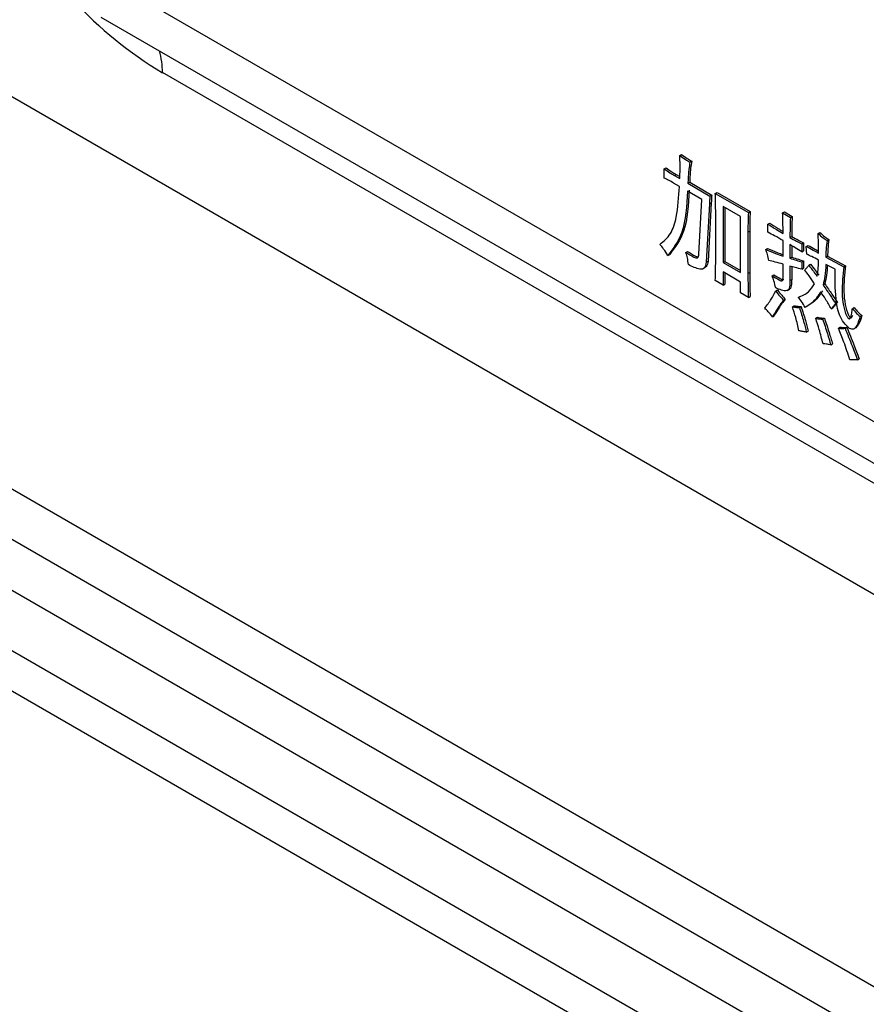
# Model space of a CAD drawing. Header units: millimetres. Extents: x 16386 to 23226, y -7201 to -2390.
# Tile 39 of 94: x 20718 to 20753, y -4549 to -4509. Entities that reach past the tile are written whole.
import ezdxf
from ezdxf import colors
from ezdxf.entities.mleader import LeaderData, LeaderLine
from ezdxf.math import Vec2, Vec3

# ---------------------------------------------------------------- set-up
doc = ezdxf.new("R2010")
doc.units = ezdxf.units.MM
doc.layers.get('0').update_dxf_attribs({"linetype": 'CONTINUOUS'})
doc.layers.add('7标注层', color=4, linetype='CONTINUOUS')
doc.styles.add('标准', font='仿宋GB2312_0.shx', dxfattribs={"width": 0.667})

msp = doc.modelspace()

# ---------------------------------------------------------------- linework, layer by layer
at = {"color": 7, "linetype": 'Continuous', "lineweight": 25}
for p, q in [((20831.538, -4593.679), (20676.488, -4504.171)), ((20831.538, -4595.721), (20674.72, -4505.191)), ((20672.951, -4506.212), (20958.513, -4671.064)), ((20720.522, -4506.679), (20785.08, -4543.948)), ((20670.83, -4507.437), (20831.538, -4600.212)), ((20669.257, -4508.162), (20769.727, -4566.162)), ((20721.558, -4508.969), (20786.116, -4546.237)), ((20712.744, -4509.181), (20972.088, -4658.897)), ((20788.615, -4548.49), (20724.058, -4511.221)), ((20745.025, -4514.579), (20745.096, -4514.539)), ((20745.439, -4514.856), (20745.51, -4514.815)), ((20744.397, -4515.114), (20744.468, -4515.073)), ((20744.397, -4515.496), (20744.397, -4515.114)), ((20744.81, -4515.391), (20744.881, -4515.35)), ((20744.881, -4515.35), (20745.028, -4515.435)), ((20745.009, -4515.83), (20744.777, -4515.697)), ((20744.81, -4515.391), (20745.025, -4515.515)), ((20745.356, -4515.706), (20745.427, -4515.665)), ((20745.356, -4515.706), (20746.249, -4516.222)), ((20745.427, -4515.665), (20746.32, -4516.181)), ((20745.919, -4516.356), (20745.34, -4516.021)), ((20746.464, -4516.117), (20746.535, -4516.076)), ((20746.464, -4516.117), (20747.804, -4516.89)), ((20746.535, -4516.076), (20747.875, -4516.849)), ((20745.803, -4518.581), (20745.919, -4516.356)), ((20746.233, -4516.537), (20746.101, -4518.906)), ((20746.304, -4516.496), (20746.171, -4518.865)), ((20746.233, -4516.537), (20746.304, -4516.496)), ((20746.249, -4516.222), (20746.32, -4516.181)), ((20746.481, -4518.877), (20746.481, -4516.929)), ((20747.49, -4517.053), (20746.779, -4516.642)), ((20746.779, -4516.642), (20746.779, -4518.915)), ((20746.849, -4516.683), (20746.849, -4518.874)), ((20747.804, -4516.89), (20747.875, -4516.849)), ((20749.194, -4516.909), (20749.264, -4516.868)), ((20749.194, -4516.909), (20749.508, -4517.091)), ((20749.264, -4516.868), (20749.579, -4517.05)), ((20747.49, -4519.326), (20747.49, -4517.053)), ((20748.598, -4517.368), (20748.669, -4517.327)), ((20749.508, -4517.091), (20749.579, -4517.05)), ((20747.788, -4517.683), (20747.858, -4517.642)), ((20747.788, -4517.683), (20747.788, -4519.364)), ((20747.858, -4517.642), (20747.858, -4519.323)), ((20748.598, -4517.692), (20748.598, -4517.368)), ((20750.633, -4517.74), (20750.703, -4517.699)), ((20749.21, -4518.657), (20749.21, -4518.027)), ((20749.491, -4517.902), (20749.562, -4517.862)), ((20749.971, -4518.16), (20750.042, -4518.119)), ((20750.042, -4518.119), (20750.042, -4518.444)), ((20750.997, -4518.026), (20751.067, -4517.986)), ((20745.273, -4518.504), (20745.344, -4518.464)), ((20748.515, -4518.39), (20748.586, -4518.349)), ((20749.491, -4518.189), (20749.491, -4518.743)), ((20749.562, -4518.231), (20749.562, -4518.702)), ((20749.971, -4518.16), (20749.971, -4518.485)), ((20749.971, -4518.485), (20750.042, -4518.444)), ((20750.153, -4518.265), (20750.224, -4518.224)), ((20750.169, -4518.58), (20750.153, -4518.265)), ((20744.546, -4518.638), (20744.616, -4518.597)), ((20746.101, -4518.906), (20746.171, -4518.865)), ((20746.779, -4518.915), (20746.849, -4518.874)), ((20746.779, -4518.915), (20747.49, -4519.326)), ((20746.849, -4518.874), (20747.49, -4519.244)), ((20749.491, -4518.743), (20749.562, -4518.702)), ((20749.971, -4518.886), (20750.042, -4518.845)), ((20749.971, -4518.886), (20749.971, -4519.192)), ((20750.042, -4518.845), (20750.042, -4519.151)), ((20750.947, -4518.705), (20751.018, -4518.664)), ((20750.947, -4518.705), (20751.675, -4519.086)), ((20751.018, -4518.664), (20751.745, -4519.046)), ((20745.965, -4519.176), (20746.053, -4519.125)), ((20747.49, -4519.708), (20746.779, -4519.297)), ((20746.779, -4519.297), (20746.779, -4519.832)), ((20746.849, -4519.338), (20746.849, -4519.791)), ((20747.788, -4519.364), (20747.858, -4519.323)), ((20749.21, -4519.497), (20749.21, -4518.982)), ((20749.491, -4519.068), (20749.491, -4519.641)), ((20749.562, -4519.085), (20749.562, -4519.6)), ((20749.971, -4519.192), (20750.042, -4519.151)), ((20750.252, -4519.029), (20750.323, -4518.988)), ((20751.327, -4519.192), (20750.947, -4518.991)), ((20751.675, -4519.086), (20751.745, -4519.046)), ((20746.779, -4519.832), (20746.464, -4519.65)), ((20747.49, -4520.147), (20747.49, -4519.708)), ((20748.764, -4519.45), (20748.834, -4519.409)), ((20749.491, -4519.641), (20749.562, -4519.6)), ((20746.779, -4519.832), (20746.849, -4519.791)), ((20747.804, -4520.328), (20747.49, -4520.147)), ((20748.912, -4520.07), (20748.983, -4520.03)), ((20749.395, -4520.047), (20749.483, -4519.996)), ((20750.831, -4519.822), (20750.902, -4519.781)), ((20747.804, -4520.328), (20747.875, -4520.288)), ((20749.227, -4520.443), (20749.297, -4520.402)), ((20749.822, -4520.328), (20749.893, -4520.287)), ((20751.344, -4520.576), (20751.394, -4520.547)), ((20749.591, -4520.71), (20749.661, -4520.669)), ((20749.872, -4520.739), (20749.942, -4520.698)), ((20751.162, -4520.796), (20751.233, -4520.755)), ((20752.022, -4520.777), (20752.093, -4520.736)), ((20748.78, -4521.121), (20748.851, -4521.08)), ((20750.533, -4521.178), (20750.604, -4521.137)), ((20750.815, -4521.207), (20750.885, -4521.166)), ((20752.336, -4521.111), (20752.407, -4521.07)), ((20750.153, -4521.742), (20750.224, -4521.701)), ((20751.46, -4521.579), (20751.53, -4521.538)), ((20751.724, -4521.579), (20751.795, -4521.538)), ((20752.082, -4521.605), (20752.17, -4521.554)), ((20751.145, -4522.257), (20751.216, -4522.216)), ((20752.221, -4522.859), (20751.923, -4522.859)), ((20752.221, -4522.859), (20752.291, -4522.818))]:
    msp.add_line(p, q, dxfattribs=at)
at = {"color": 8, "linetype": 'Continuous', "lineweight": 25}
for centre, radius, start, end in [((20732.425, -4497.25), 16.286, 222.6515, 239.0854), ((20721.182, -4511.173), 2.876, 359.0385, 16.8216)]:
    msp.add_arc(centre, radius, start, end, dxfattribs=at)
at = {"color": 7, "linetype": 'Continuous', "lineweight": 25}
for points, knots in [([(20745.096, -4514.539), (20745.173, -4514.591), (20745.311, -4514.684), (20745.449, -4514.775), (20745.51, -4514.815)], [0, 0, 0, 0, 0.55999, 1, 1, 1, 1]), ([(20745.042, -4515.047), (20745.04, -4514.96), (20745.035, -4514.805), (20745.028, -4514.648), (20745.025, -4514.579)], [0, 0, 0, 0, 0.559981, 1, 1, 1, 1]), ([(20745.025, -4514.579), (20745.103, -4514.632), (20745.24, -4514.725), (20745.378, -4514.816), (20745.439, -4514.856)], [0, 0, 0, 0, 0.55999, 1, 1, 1, 1]), ([(20745.439, -4514.856), (20745.421, -4514.946), (20745.391, -4515.095), (20745.376, -4515.32), (20745.365, -4515.513), (20745.359, -4515.642), (20745.356, -4515.706)], [0, 0, 0, 0, 0.339908, 0.559929, 0.779963, 1, 1, 1, 1]), ([(20745.51, -4514.815), (20745.492, -4514.905), (20745.462, -4515.054), (20745.446, -4515.28), (20745.436, -4515.472), (20745.43, -4515.601), (20745.427, -4515.665)], [0, 0, 0, 0, 0.339908, 0.559929, 0.779963, 1, 1, 1, 1]), ([(20744.397, -4515.114), (20744.474, -4515.171), (20744.611, -4515.273), (20744.749, -4515.355), (20744.81, -4515.391)], [0, 0, 0, 0, 0.559948, 1, 1, 1, 1]), ([(20744.468, -4515.073), (20744.544, -4515.13), (20744.682, -4515.232), (20744.82, -4515.314), (20744.881, -4515.35)], [0, 0, 0, 0, 0.559948, 1, 1, 1, 1]), ([(20745.025, -4515.515), (20745.029, -4515.428), (20745.035, -4515.273), (20745.04, -4515.116), (20745.042, -4515.047)], [0, 0, 0, 0, 0.56002, 1, 1, 1, 1]), ([(20744.777, -4515.697), (20744.706, -4515.657), (20744.579, -4515.586), (20744.453, -4515.524), (20744.397, -4515.496)], [0, 0, 0, 0, 0.559957, 1, 1, 1, 1]), ([(20744.215, -4518.18), (20744.372, -4518.052), (20744.686, -4517.795), (20744.946, -4516.962), (20744.985, -4516.26), (20745.009, -4515.83)], [0, 0, 0, 0, 0.279362, 0.5595, 1, 1, 1, 1]), ([(20745.34, -4516.021), (20745.306, -4516.62), (20745.247, -4517.686), (20744.76, -4518.348), (20744.546, -4518.638)], [0, 0, 0, 0, 0.560756, 1, 1, 1, 1]), ([(20745.41, -4515.981), (20745.377, -4516.579), (20745.318, -4517.645), (20744.83, -4518.307), (20744.616, -4518.597)], [0, 0, 0, 0, 0.560756, 1, 1, 1, 1]), ([(20746.481, -4516.929), (20746.48, -4516.778), (20746.478, -4516.51), (20746.469, -4516.237), (20746.464, -4516.117)], [0, 0, 0, 0, 0.560001, 1, 1, 1, 1]), ([(20746.249, -4516.222), (20746.244, -4516.279), (20746.235, -4516.382), (20746.233, -4516.49), (20746.233, -4516.537)], [0, 0, 0, 0, 0.5599332, 1, 1, 1, 1]), ([(20746.32, -4516.181), (20746.315, -4516.238), (20746.305, -4516.341), (20746.304, -4516.449), (20746.304, -4516.496)], [0, 0, 0, 0, 0.5599332, 1, 1, 1, 1]), ([(20747.804, -4516.89), (20747.799, -4517.037), (20747.79, -4517.299), (20747.788, -4517.566), (20747.788, -4517.683)], [0, 0, 0, 0, 0.559991, 1, 1, 1, 1]), ([(20747.875, -4516.849), (20747.87, -4516.996), (20747.86, -4517.258), (20747.859, -4517.525), (20747.858, -4517.642)], [0, 0, 0, 0, 0.559991, 1, 1, 1, 1]), ([(20749.21, -4517.74), (20749.21, -4517.587), (20749.209, -4517.312), (20749.198, -4517.032), (20749.194, -4516.909)], [0, 0, 0, 0, 0.560009, 1, 1, 1, 1]), ([(20748.669, -4517.327), (20748.783, -4517.399), (20748.963, -4517.513), (20749.143, -4517.619), (20749.209, -4517.657)], [0, 0, 0, 0, 0.633989, 1, 1, 1, 1]), ([(20749.508, -4517.091), (20749.502, -4517.241), (20749.492, -4517.508), (20749.491, -4517.782), (20749.491, -4517.902)], [0, 0, 0, 0, 0.559973, 1, 1, 1, 1]), ([(20749.579, -4517.05), (20749.573, -4517.2), (20749.562, -4517.467), (20749.562, -4517.741), (20749.562, -4517.862)], [0, 0, 0, 0, 0.559973, 1, 1, 1, 1]), ([(20748.598, -4517.368), (20748.712, -4517.44), (20748.916, -4517.569), (20749.12, -4517.688), (20749.21, -4517.74)], [0, 0, 0, 0, 0.559981, 1, 1, 1, 1]), ([(20749.21, -4518.027), (20749.096, -4517.961), (20748.892, -4517.845), (20748.688, -4517.739), (20748.598, -4517.692)], [0, 0, 0, 0, 0.5600117, 1, 1, 1, 1]), ([(20750.649, -4518.533), (20750.649, -4518.386), (20750.648, -4518.124), (20750.637, -4517.857), (20750.633, -4517.74)], [0, 0, 0, 0, 0.5600078, 1, 1, 1, 1]), ([(20750.633, -4517.74), (20750.699, -4517.801), (20750.818, -4517.909), (20750.942, -4517.991), (20750.997, -4518.026)], [0, 0, 0, 0, 0.559551, 1, 1, 1, 1]), ([(20750.703, -4517.699), (20750.77, -4517.76), (20750.889, -4517.868), (20751.013, -4517.95), (20751.067, -4517.986)], [0, 0, 0, 0, 0.559551, 1, 1, 1, 1]), ([(20749.491, -4517.902), (20749.581, -4517.953), (20749.741, -4518.042), (20749.901, -4518.124), (20749.971, -4518.16)], [0, 0, 0, 0, 0.560009, 1, 1, 1, 1]), ([(20749.562, -4517.862), (20749.652, -4517.912), (20749.812, -4518.001), (20749.971, -4518.083), (20750.042, -4518.119)], [0, 0, 0, 0, 0.560009, 1, 1, 1, 1]), ([(20750.997, -4518.026), (20750.979, -4518.148), (20750.949, -4518.365), (20750.948, -4518.601), (20750.947, -4518.705)], [0, 0, 0, 0, 0.559889, 1, 1, 1, 1]), ([(20751.067, -4517.986), (20751.05, -4518.107), (20751.02, -4518.324), (20751.018, -4518.56), (20751.018, -4518.664)], [0, 0, 0, 0, 0.559889, 1, 1, 1, 1]), ([(20744.546, -4518.638), (20744.49, -4518.546), (20744.391, -4518.38), (20744.269, -4518.241), (20744.215, -4518.18)], [0, 0, 0, 0, 0.559491, 1, 1, 1, 1]), ([(20745.373, -4519.001), (20745.364, -4518.911), (20745.347, -4518.75), (20745.296, -4518.58), (20745.273, -4518.504)], [0, 0, 0, 0, 0.559343, 1, 1, 1, 1]), ([(20745.273, -4518.504), (20745.381, -4518.572), (20745.516, -4518.656), (20745.678, -4518.733), (20745.753, -4518.73), (20745.791, -4518.666), (20745.799, -4518.609), (20745.803, -4518.581)], [0, 0, 0, 0, 0.50117, 0.626469, 0.750446, 0.874877, 1, 1, 1, 1]), ([(20745.344, -4518.464), (20745.453, -4518.535), (20745.588, -4518.624), (20745.721, -4518.675), (20745.748, -4518.686)], [0, 0, 0, 0, 0.7999928, 1, 1, 1, 1]), ([(20748.631, -4518.838), (20748.614, -4518.755), (20748.584, -4518.607), (20748.536, -4518.456), (20748.515, -4518.39)], [0, 0, 0, 0, 0.55986, 1, 1, 1, 1]), ([(20748.515, -4518.39), (20748.646, -4518.447), (20748.88, -4518.551), (20749.109, -4518.624), (20749.21, -4518.657)], [0, 0, 0, 0, 0.5599, 1, 1, 1, 1]), ([(20748.586, -4518.349), (20748.717, -4518.407), (20748.927, -4518.5), (20749.133, -4518.567), (20749.21, -4518.592)], [0, 0, 0, 0, 0.623808, 1, 1, 1, 1]), ([(20749.971, -4518.485), (20749.882, -4518.428), (20749.722, -4518.325), (20749.562, -4518.231), (20749.491, -4518.189)], [0, 0, 0, 0, 0.5599936, 1, 1, 1, 1]), ([(20750.153, -4518.265), (20750.246, -4518.313), (20750.411, -4518.398), (20750.576, -4518.491), (20750.649, -4518.533)], [0, 0, 0, 0, 0.560005, 1, 1, 1, 1]), ([(20750.224, -4518.224), (20750.316, -4518.272), (20750.458, -4518.344), (20750.599, -4518.424), (20750.648, -4518.452)], [0, 0, 0, 0, 0.654291, 1, 1, 1, 1]), ([(20746.101, -4518.906), (20746.083, -4518.986), (20746.057, -4519.107), (20745.954, -4519.194), (20745.733, -4519.182), (20745.533, -4519.082), (20745.373, -4519.001)], [0, 0, 0, 0, 0.24945, 0.374342, 0.499029, 1, 1, 1, 1]), ([(20746.171, -4518.865), (20746.156, -4518.949), (20746.136, -4519.064), (20746.061, -4519.112), (20746.041, -4519.124)], [0, 0, 0, 0, 0.73593, 1, 1, 1, 1]), ([(20746.464, -4519.65), (20746.47, -4519.507), (20746.479, -4519.252), (20746.48, -4518.991), (20746.481, -4518.877)], [0, 0, 0, 0, 0.559993, 1, 1, 1, 1]), ([(20749.21, -4518.982), (20749.101, -4518.952), (20748.907, -4518.898), (20748.716, -4518.857), (20748.631, -4518.838)], [0, 0, 0, 0, 0.560007, 1, 1, 1, 1]), ([(20749.491, -4518.743), (20749.581, -4518.772), (20749.742, -4518.823), (20749.901, -4518.867), (20749.971, -4518.886)], [0, 0, 0, 0, 0.560005, 1, 1, 1, 1]), ([(20749.562, -4518.702), (20749.652, -4518.731), (20749.812, -4518.782), (20749.972, -4518.826), (20750.042, -4518.845)], [0, 0, 0, 0, 0.560005, 1, 1, 1, 1]), ([(20750.649, -4518.819), (20750.559, -4518.77), (20750.399, -4518.683), (20750.24, -4518.612), (20750.169, -4518.58)], [0, 0, 0, 0, 0.559969, 1, 1, 1, 1]), ([(20750.583, -4519.469), (20750.606, -4519.355), (20750.647, -4519.152), (20750.649, -4518.921), (20750.649, -4518.819)], [0, 0, 0, 0, 0.559601, 1, 1, 1, 1]), ([(20747.858, -4519.323), (20747.859, -4519.502), (20747.861, -4519.821), (20747.871, -4520.145), (20747.875, -4520.288)], [0, 0, 0, 0, 0.56, 1, 1, 1, 1]), ([(20749.971, -4519.192), (20749.881, -4519.168), (20749.721, -4519.125), (20749.562, -4519.085), (20749.491, -4519.068)], [0, 0, 0, 0, 0.559985, 1, 1, 1, 1]), ([(20750.087, -4519.22), (20750.12, -4519.188), (20750.179, -4519.129), (20750.23, -4519.06), (20750.252, -4519.029)], [0, 0, 0, 0, 0.5599862, 1, 1, 1, 1]), ([(20750.484, -4519.774), (20750.414, -4519.667), (20750.288, -4519.474), (20750.148, -4519.298), (20750.087, -4519.22)], [0, 0, 0, 0, 0.55965, 1, 1, 1, 1]), ([(20750.252, -4519.029), (20750.316, -4519.109), (20750.429, -4519.252), (20750.536, -4519.402), (20750.583, -4519.469)], [0, 0, 0, 0, 0.560019, 1, 1, 1, 1]), ([(20750.323, -4518.988), (20750.386, -4519.068), (20750.5, -4519.211), (20750.607, -4519.362), (20750.654, -4519.428)], [0, 0, 0, 0, 0.560019, 1, 1, 1, 1]), ([(20750.947, -4518.991), (20750.936, -4519.155), (20750.918, -4519.447), (20750.858, -4519.707), (20750.831, -4519.822)], [0, 0, 0, 0, 0.559977, 1, 1, 1, 1]), ([(20751.011, -4519.025), (20751.002, -4519.163), (20750.984, -4519.429), (20750.929, -4519.667), (20750.902, -4519.781)], [0, 0, 0, 0, 0.518186, 1, 1, 1, 1]), ([(20751.906, -4521.589), (20751.823, -4521.514), (20751.657, -4521.366), (20751.431, -4520.919), (20751.312, -4520.163), (20751.321, -4519.58), (20751.327, -4519.192)], [0, 0, 0, 0, 0.124116, 0.248222, 0.498379, 1, 1, 1, 1]), ([(20751.675, -4519.086), (20751.636, -4519.432), (20751.58, -4519.929), (20751.637, -4520.616), (20751.729, -4520.965), (20751.817, -4521.132), (20751.843, -4521.166), (20751.866, -4521.186), (20751.885, -4521.194), (20751.901, -4521.195), (20751.943, -4521.174), (20751.969, -4521.089), (20752.001, -4520.949), (20752.014, -4520.844), (20752.022, -4520.777)], [0, 0, 0, 0, 0.420327, 0.605149, 0.749843, 0.765493, 0.781123, 0.788974, 0.796813, 0.804671, 0.81251, 0.87107, 0.917349, 1, 1, 1, 1]), ([(20751.745, -4519.046), (20751.706, -4519.391), (20751.65, -4519.888), (20751.708, -4520.575), (20751.799, -4520.924), (20751.888, -4521.092), (20751.914, -4521.125), (20751.937, -4521.145), (20751.955, -4521.154), (20751.972, -4521.154), (20752.01, -4521.135), (20752.023, -4521.09), (20752.035, -4521.05)], [0, 0, 0, 0, 0.485836, 0.699463, 0.866708, 0.884797, 0.902863, 0.911938, 0.920998, 0.930081, 0.939141, 1, 1, 1, 1]), ([(20747.788, -4519.364), (20747.789, -4519.543), (20747.79, -4519.862), (20747.8, -4520.186), (20747.804, -4520.328)], [0, 0, 0, 0, 0.56, 1, 1, 1, 1]), ([(20748.764, -4519.45), (20748.86, -4519.508), (20748.98, -4519.581), (20749.124, -4519.66), (20749.193, -4519.656), (20749.208, -4519.578), (20749.209, -4519.524), (20749.21, -4519.497)], [0, 0, 0, 0, 0.502336, 0.627888, 0.749344, 0.874369, 1, 1, 1, 1]), ([(20748.912, -4519.937), (20748.891, -4519.846), (20748.853, -4519.685), (20748.791, -4519.521), (20748.764, -4519.45)], [0, 0, 0, 0, 0.559919, 1, 1, 1, 1]), ([(20748.834, -4519.409), (20748.929, -4519.465), (20749.048, -4519.534), (20749.19, -4519.62), (20749.224, -4519.61), (20749.237, -4519.606)], [0, 0, 0, 0, 0.703075, 0.878799, 1, 1, 1, 1]), ([(20749.491, -4519.641), (20749.489, -4519.728), (20749.485, -4519.858), (20749.449, -4520.016), (20749.271, -4520.102), (20749.072, -4520.01), (20748.912, -4519.937)], [0, 0, 0, 0, 0.250729, 0.375942, 0.499062, 1, 1, 1, 1]), ([(20749.562, -4519.6), (20749.558, -4519.685), (20749.553, -4519.814), (20749.527, -4519.962), (20749.482, -4519.982), (20749.467, -4519.989)], [0, 0, 0, 0, 0.568699, 0.852704, 1, 1, 1, 1]), ([(20748.466, -4520.768), (20748.558, -4520.649), (20748.724, -4520.436), (20748.855, -4520.182), (20748.912, -4520.07)], [0, 0, 0, 0, 0.559852, 1, 1, 1, 1]), ([(20748.912, -4520.07), (20748.969, -4520.144), (20749.07, -4520.274), (20749.179, -4520.391), (20749.227, -4520.443)], [0, 0, 0, 0, 0.559992, 1, 1, 1, 1]), ([(20748.983, -4520.03), (20749.04, -4520.103), (20749.14, -4520.233), (20749.249, -4520.35), (20749.297, -4520.402)], [0, 0, 0, 0, 0.559992, 1, 1, 1, 1]), ([(20749.822, -4520.328), (20749.975, -4520.269), (20750.249, -4520.163), (20750.412, -4519.893), (20750.484, -4519.774)], [0, 0, 0, 0, 0.5599293, 1, 1, 1, 1]), ([(20750.732, -4520.108), (20750.636, -4520.257), (20750.466, -4520.524), (20750.214, -4520.673), (20750.103, -4520.739)], [0, 0, 0, 0, 0.559595, 1, 1, 1, 1]), ([(20750.803, -4520.068), (20750.707, -4520.217), (20750.537, -4520.483), (20750.285, -4520.632), (20750.174, -4520.698)], [0, 0, 0, 0, 0.559595, 1, 1, 1, 1]), ([(20751.162, -4520.796), (20751.088, -4520.663), (20750.956, -4520.425), (20750.8, -4520.205), (20750.732, -4520.108)], [0, 0, 0, 0, 0.560415, 1, 1, 1, 1]), ([(20750.831, -4519.822), (20750.927, -4519.962), (20751.099, -4520.213), (20751.269, -4520.465), (20751.344, -4520.576)], [0, 0, 0, 0, 0.559992, 1, 1, 1, 1]), ([(20750.902, -4519.781), (20750.998, -4519.921), (20751.17, -4520.172), (20751.34, -4520.424), (20751.415, -4520.535)], [0, 0, 0, 0, 0.559992, 1, 1, 1, 1]), ([(20749.227, -4520.443), (20749.137, -4520.562), (20748.978, -4520.775), (20748.84, -4521.015), (20748.78, -4521.121)], [0, 0, 0, 0, 0.5598, 1, 1, 1, 1]), ([(20749.297, -4520.402), (20749.208, -4520.521), (20749.048, -4520.734), (20748.911, -4520.974), (20748.851, -4521.08)], [0, 0, 0, 0, 0.5598, 1, 1, 1, 1]), ([(20750.103, -4520.739), (20750.06, -4520.653), (20749.983, -4520.5), (20749.871, -4520.381), (20749.822, -4520.328)], [0, 0, 0, 0, 0.559422, 1, 1, 1, 1]), ([(20751.415, -4520.535), (20751.38, -4520.576), (20751.318, -4520.648), (20751.259, -4520.722), (20751.233, -4520.755)], [0, 0, 0, 0, 0.560002, 1, 1, 1, 1]), ([(20748.78, -4521.121), (20748.724, -4521.049), (20748.625, -4520.921), (20748.514, -4520.815), (20748.466, -4520.768)], [0, 0, 0, 0, 0.559887, 1, 1, 1, 1]), ([(20749.855, -4521.684), (20749.815, -4521.504), (20749.742, -4521.181), (20749.637, -4520.854), (20749.591, -4520.71)], [0, 0, 0, 0, 0.55982, 1, 1, 1, 1]), ([(20749.591, -4520.71), (20749.644, -4520.719), (20749.74, -4520.735), (20749.831, -4520.738), (20749.872, -4520.739)], [0, 0, 0, 0, 0.559952, 1, 1, 1, 1]), ([(20749.661, -4520.669), (20749.715, -4520.678), (20749.81, -4520.694), (20749.902, -4520.697), (20749.942, -4520.698)], [0, 0, 0, 0, 0.559952, 1, 1, 1, 1]), ([(20749.872, -4520.739), (20749.932, -4520.927), (20750.04, -4521.263), (20750.119, -4521.595), (20750.153, -4521.742)], [0, 0, 0, 0, 0.560161, 1, 1, 1, 1]), ([(20749.942, -4520.698), (20750.003, -4520.886), (20750.111, -4521.223), (20750.189, -4521.555), (20750.224, -4521.701)], [0, 0, 0, 0, 0.560161, 1, 1, 1, 1]), ([(20751.344, -4520.576), (20751.309, -4520.617), (20751.248, -4520.689), (20751.188, -4520.763), (20751.162, -4520.796)], [0, 0, 0, 0, 0.560002, 1, 1, 1, 1]), ([(20752.022, -4520.777), (20752.077, -4520.847), (20752.176, -4520.972), (20752.287, -4521.069), (20752.336, -4521.111)], [0, 0, 0, 0, 0.5598819, 1, 1, 1, 1]), ([(20752.093, -4520.736), (20752.148, -4520.806), (20752.247, -4520.931), (20752.358, -4521.028), (20752.407, -4521.07)], [0, 0, 0, 0, 0.5598819, 1, 1, 1, 1]), ([(20750.831, -4522.209), (20750.782, -4522.018), (20750.694, -4521.675), (20750.582, -4521.33), (20750.533, -4521.178)], [0, 0, 0, 0, 0.559987, 1, 1, 1, 1]), ([(20750.533, -4521.178), (20750.588, -4521.189), (20750.685, -4521.209), (20750.775, -4521.207), (20750.815, -4521.207)], [0, 0, 0, 0, 0.5600056, 1, 1, 1, 1]), ([(20750.604, -4521.137), (20750.658, -4521.148), (20750.755, -4521.169), (20750.846, -4521.167), (20750.885, -4521.166)], [0, 0, 0, 0, 0.5600056, 1, 1, 1, 1]), ([(20750.815, -4521.207), (20750.88, -4521.403), (20750.996, -4521.754), (20751.1, -4522.103), (20751.145, -4522.257)], [0, 0, 0, 0, 0.559998, 1, 1, 1, 1]), ([(20750.885, -4521.166), (20750.95, -4521.362), (20751.067, -4521.713), (20751.17, -4522.062), (20751.216, -4522.216)], [0, 0, 0, 0, 0.559998, 1, 1, 1, 1]), ([(20752.336, -4521.111), (20752.294, -4521.235), (20752.232, -4521.42), (20752.119, -4521.599), (20752.008, -4521.632), (20751.94, -4521.603), (20751.906, -4521.589)], [0, 0, 0, 0, 0.501026, 0.75036, 0.875371, 1, 1, 1, 1]), ([(20752.407, -4521.07), (20752.369, -4521.199), (20752.312, -4521.39), (20752.198, -4521.516), (20752.16, -4521.558)], [0, 0, 0, 0, 0.6725197, 1, 1, 1, 1]), ([(20750.153, -4521.742), (20750.097, -4521.729), (20749.997, -4521.707), (20749.899, -4521.691), (20749.855, -4521.684)], [0, 0, 0, 0, 0.55999, 1, 1, 1, 1]), ([(20751.923, -4522.859), (20751.843, -4522.62), (20751.7, -4522.193), (20751.533, -4521.767), (20751.46, -4521.579)], [0, 0, 0, 0, 0.5598955, 1, 1, 1, 1]), ([(20751.46, -4521.579), (20751.511, -4521.584), (20751.602, -4521.593), (20751.687, -4521.583), (20751.724, -4521.579)], [0, 0, 0, 0, 0.559829, 1, 1, 1, 1]), ([(20751.53, -4521.538), (20751.581, -4521.543), (20751.673, -4521.552), (20751.758, -4521.542), (20751.795, -4521.538)], [0, 0, 0, 0, 0.559829, 1, 1, 1, 1]), ([(20751.724, -4521.579), (20751.821, -4521.818), (20751.994, -4522.243), (20752.151, -4522.671), (20752.221, -4522.859)], [0, 0, 0, 0, 0.560028, 1, 1, 1, 1]), ([(20751.795, -4521.538), (20751.892, -4521.777), (20752.065, -4522.203), (20752.222, -4522.63), (20752.291, -4522.818)], [0, 0, 0, 0, 0.560028, 1, 1, 1, 1]), ([(20751.145, -4522.257), (20751.085, -4522.243), (20750.978, -4522.217), (20750.876, -4522.212), (20750.831, -4522.209)], [0, 0, 0, 0, 0.560012, 1, 1, 1, 1])]:
    msp.add_open_spline(points, degree=3, knots=knots, dxfattribs=at)

# ---------------------------------------------------------------- leaders
at = {"layer": '7标注层', "ltscale": 5}
ml = msp.add_multileader_mtext('Standard', dxfattribs=at)
ml.set_content('5', color=256, style='标准')
ml.set_leader_properties()
ml.build(insert=Vec2(0, 0))
ml.multileader.update_dxf_attribs({"text_right_attachment_type": 6, "dogleg_length": 0.36})
ctx = ml.context
ctx.base_point, ctx.char_height, ctx.plane_origin = Vec3(20601.376, -4747.225), 48, Vec3(20558.632, -4461.815)
ctx.right_attachment = 6
notes = []
notes.append((ctx, [(0, (1, 1, 0), (20619.753, -4780.825), (-1, 0), 0.36, [(0, [(20807.758, -4498.945)], 0, [])])]))
ctx.mtext.insert, ctx.mtext.flow_direction = Vec3(20603.376, -4723.225), 5
for ctx, leaders in notes:
    for number, flags, end, landing, length, lines in leaders:
        leader = LeaderData()
        leader.index, (leader.has_last_leader_line, leader.has_dogleg_vector, leader.attachment_direction) = number, flags
        leader.last_leader_point, leader.dogleg_vector, leader.dogleg_length = Vec3(end), Vec3(landing), length
        for number, points, colour, breaks in lines:
            line = LeaderLine()
            line.index, line.vertices, line.color, line.breaks = number, Vec3.list(points), colors.encode_raw_color(colour), breaks
            leader.lines.append(line)
        ctx.leaders.append(leader)

doc.saveas('drawing.dxf')
